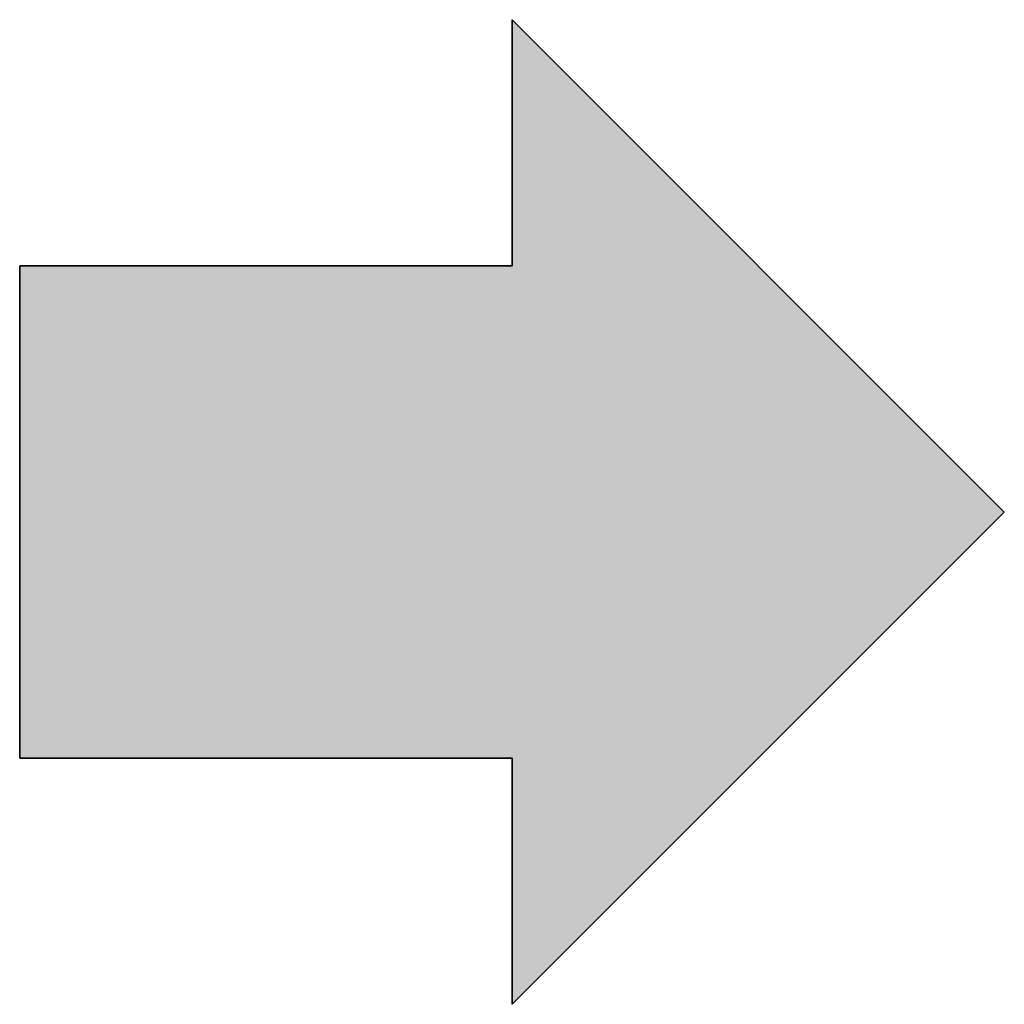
# Model space of a CAD drawing. Extents: x -740 to 300, y 62 to 1112.
# Tile 172 of 187: x 146.22 to 148.22, y 619.72 to 621.72. Entities that reach past the tile are written whole.
import ezdxf

# ---------------------------------------------------------------- set-up
doc = ezdxf.new("R2010")
doc.units = 0
doc.layers.get('0').update_dxf_attribs({"lineweight": 13})
doc.layers.add('00_E_ST_Handlaufleuchte_Übergabepunkte direkt ins Haus-A06CPVDJL0', color=7, linetype='Continuous', lineweight=35, true_color=0xcc0099)

# ---------------------------------------------------------------- blocks, each defined once
blk = doc.blocks.new('Referenz-A06CPVDQL0')
at = {"layer": '00_E_ST_Handlaufleuchte_Übergabepunkte direkt ins Haus-A06CPVDJL0', "linetype": 'Continuous', "ltscale": 0.35}
blk.add_hatch(color=256, dxfattribs=at).paths.add_polyline_path([(146.2246, 620.2194), (146.2246, 621.2194), (147.2246, 621.2194), (147.2246, 621.7194), (148.2246, 620.7194), (147.2246, 619.7194), (147.2246, 620.2194)])
for p, q in [((147.2246, 621.2194), (147.2246, 621.7194)), ((147.2246, 621.7194), (148.2246, 620.7194)), ((146.2246, 620.2194), (146.2246, 621.2194)), ((146.2246, 621.2194), (147.2246, 621.2194)), ((148.2246, 620.7194), (147.2246, 619.7194)), ((147.2246, 620.2194), (146.2246, 620.2194)), ((147.2246, 619.7194), (147.2246, 620.2194))]:
    blk.add_line(p, q, dxfattribs=at)

msp = doc.modelspace()

# ---------------------------------------------------------------- block references
at = {"color": 8, "lineweight": 25, "ltscale": 0.25, "true_color": 0x808080}
msp.add_blockref('Referenz-A06CPVDQL0', (0, 0), dxfattribs=at)

doc.saveas('drawing.dxf')
